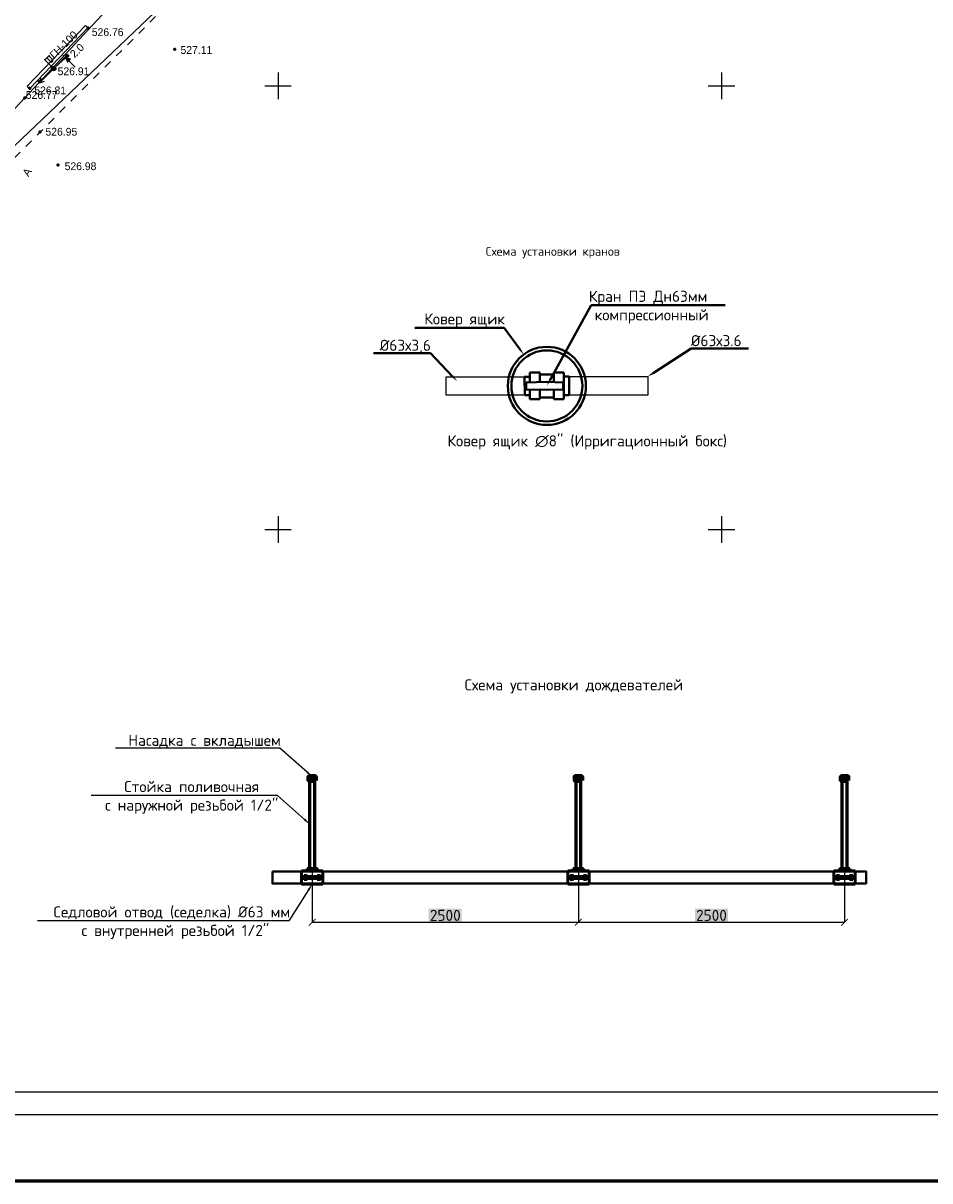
# Model space of a CAD drawing. Header units: millimetres. Extents: x -76021 to 1074922, y 19208 to 400534.
# Tile 81 of 109: x 280358 to 382554, y 19208 to 149602. Entities that reach past the tile are written whole.
import ezdxf
from ezdxf import colors
from ezdxf.entities.mleader import LeaderData, LeaderLine
from ezdxf.math import Vec2, Vec3

# ---------------------------------------------------------------- set-up
doc = ezdxf.new("R2010")
doc.units = ezdxf.units.MM
doc.linetypes.add('Д_ТРОТ_ТРУБА', pattern=[3, 1.5, -1.5])
doc.linetypes.add('ДОРОГИ_СТРОЯЩ', pattern=[9, 8, -1])
doc.layers.get('Defpoints').update_dxf_attribs({"color": 4, "lineweight": 30})
for name, color, linetype in [('(001) Сетка', 92, 'Continuous'), ('(004) Точки рельефа', 7, 'Continuous'), ('(004a) Точки рельефа (отк.)', 7, 'Continuous'), ('(013) Газ', 30, 'ИК_Газопровод -------г--------'), ('(022) Возд. Линии', 7, 'Continuous'), ('(025) Дорога', 7, 'Continuous'), ('(040) Ограда', 7, 'Continuous')]:
    doc.layers.add(name, color=color, linetype=linetype)
doc.styles.add('BM-431', font='txt')
doc.styles.add('D-431', font='txt')
doc.styles.add('GOST', font='isocpeur.ttf')
doc.styles.get("Standard").update_dxf_attribs({"font": 'arial.ttf'})
doc.linetypes.add('GAZ_VOZDUSH', pattern='A,1,-2,["~",Standard,S=3,R=0,X=-1.5,Y=-1.5],-1,10', length=14)
doc.linetypes.add('ИК_Газопровод -------г--------', pattern='A,9,-0.6,["Г",Standard,S=1.2,R=0,X=0,Y=-0.6],-1.2', length=10.8)
doc.linetypes.add('ОГРАДА_БЕТ', pattern='A,4,["|",Standard,S=0.8,R=0,X=0,Y=-0.8],4', length=8)
doc.dimstyles.new('500 К', dxfattribs={"dimscale": 5, "dimtxt": 250, "dimasz": 150, "dimexe": 1.25, "dimexo": 30, "dimgap": 30, "dimtad": 1, "dimdec": 1, "dimlfac": 0.001, "dimzin": 4, "dimdsep": 46, "dimtxsty": 'GOST', "dimblk": 'ARCHTICK', "dimcen": 2.5, "dimclrd": 256, "dimclre": 256, "dimclrt": 256, "dimadec": 1, "dimazin": 0, "dimtfac": 1, "dimtdec": 1, "dimtmove": 1, "dimatfit": 3, "dimfxl": 1, "dimtfill": 2, "dimtfillclr": 120, "dimlwd": -1, "dimarcsym": 0})

# ---------------------------------------------------------------- blocks, each defined once
blk = doc.blocks.new('Setka')
at = {"layer": '(001) Сетка'}
for p, q in [((0, 1.5), (0, -1.5)), ((-1.5, 0), (1.5, 0))]:
    blk.add_line(p, q, dxfattribs=at)
blk = doc.blocks.new('s3-flat-15')
at = {"layer": '(022) Возд. Линии'}
h = blk.add_hatch(dxfattribs=at)
h.set_pattern_fill('ACET-2D-ANSI31', color=256, scale=0.01, angle=42.107, style=0)
h.set_pattern_definition([(87.10704536, (-32324.896473, -79652.092726), (-0.031709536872, 0.001602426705), [])])
edge = h.paths.add_edge_path()
edge.add_arc((1.41, 1.27), 0.1, 0, 360)
blk.add_lwpolyline([(0, 0), (1.48, 1.34)], dxfattribs=at)
blk.add_circle((1.41, 1.27), 0.1, dxfattribs=at)
blk = doc.blocks.new('s4-flat-15')
at = {"layer": '(022) Возд. Линии'}
h = blk.add_hatch(dxfattribs=at)
h.set_pattern_fill('ACET-2D-ANSI31', color=256, scale=0.01, angle=222.107, style=0)
h.set_pattern_definition([(267.10704536, (-32324.526527, -79651.75837), (0.031709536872, -0.001602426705), [])])
edge = h.paths.add_edge_path()
edge.add_arc((-1.41, -1.27), 0.1, 0, 360)
blk.add_lwpolyline([(0, 0), (-1.48, -1.34)], dxfattribs=at)
blk.add_circle((-1.41, -1.27), 0.1, dxfattribs=at)
blk = doc.blocks.new('prov-s-flat-11')
at = {"layer": '(022) Возд. Линии'}
for name, p in [('s3-flat-15', (0.18, 0.17)), ('s4-flat-15', (-0.19, -0.17))]:
    blk.add_blockref(name, p, dxfattribs=at)
blk = doc.blocks.new('S2-flat-10')
at = {"layer": '(022) Возд. Линии'}
for p, q in [((0, 0), (1.4, 1.43)), ((1.4, 1.43), (0.87, 1.25)), ((1.4, 1.43), (1.23, 0.9))]:
    blk.add_line(p, q, dxfattribs=at)
blk = doc.blocks.new('S1-flat-10')
at = {"layer": '(022) Возд. Линии'}
for p, q in [((0, 0), (-1.4, -1.43)), ((-1.4, -1.43), (-1.23, -0.9)), ((-1.4, -1.43), (-0.87, -1.25))]:
    blk.add_line(p, q, dxfattribs=at)
blk = doc.blocks.new('f-flat-9')
at = {"layer": '(022) Возд. Линии'}
for points in [[(-1, 0.98), (-0.47, 1.52)], [(-0.18, 0.18), (-1.07, 1.05)]]:
    blk.add_lwpolyline(points, dxfattribs=at)
blk.add_lwpolyline([(-0.12, 0.8), (-0.12, 0.8, 0.414214), (-0.13, 1.03), (-0.54, 1.44), (-0.77, 1.21), (-0.35, 0.8, 0.414214)], format="xyb", close=True, dxfattribs=at)
blk.add_circle((0, 0), 0.25, dxfattribs=at)
blk = doc.blocks.new('wef-flat-6')
at = {"layer": '(025) Дорога', "linetype": 'Д_ТРОТ_ТРУБА'}
blk.add_hatch(color=0, dxfattribs=at).paths.add_polyline_path([(-1754815.99, -1398303.21), (-1754815.63, -1398302.86), (-1754816.16, -1398302.68)])
at = {"layer": '(022) Возд. Линии', "color": 0}
for points in [[(-1754816.16, -1398302.68), (-1754815.99, -1398303.21)], [(-1754815.11, -1398303.75), (-1754815.81, -1398303.04)]]:
    blk.add_lwpolyline(points, dxfattribs=at)
at = {"layer": '(025) Дорога', "color": 0, "linetype": 'Д_ТРОТ_ТРУБА'}
blk.add_lwpolyline([(-1754815.99, -1398303.21), (-1754815.63, -1398302.86), (-1754816.16, -1398302.68), (-1754815.99, -1398303.21)], close=True, dxfattribs=at)
blk.add_lwpolyline([(-1754815.99, -1398303.21), (-1754815.63, -1398302.86)], dxfattribs=at)
blk = doc.blocks.new('A$C05d28b1e')
at = {"layer": '(004) Точки рельефа', "color": 7, "linetype": 'ByBlock', "lineweight": -2}
for p in [(12914, -55667), (22677, -58069), (9047, -60243), (6362, -62481), (7525, -67385), (9544, -71105)]:
    blk.add_point(p, dxfattribs=at)
at = {"layer": '(004a) Точки рельефа (отк.)', "color": 7, "linetype": 'ByBlock', "lineweight": -2}
blk.add_point((5788, -63569), dxfattribs=at)
at = {"layer": '(013) Газ', "linetype": 'GAZ_VOZDUSH', "ltscale": 600, "flags": 128}
blk.add_lwpolyline([(139039, 153682), (138885, 152734), (135454, 145357), (130316, 142546), (115842, 109039), (104824, 79051), (99727, 68744), (82201, 34139), (52809, 3628), (56082, -3749), (32593, -24350), (33828, -29046), (31852, -35564), (-6995, -77251), (-10648, -79274), (-22017, -90450), (-29954, -94459), (-74554, -132816), (-76953, -135094)], dxfattribs=at)
at = {"layer": '(025) Дорога', "linetype": 'Д_ТРОТ_ТРУБА', "ltscale": 600, "flags": 128}
blk.add_lwpolyline([(150815, 142076), (135921, 113311), (125552, 93370), (117383, 77821), (104208, 56333), (99627, 49152), (88708, 25275), (72217, 300), (60109, -13961), (40976, -33812), (21855, -53057), (7525, -67385), (-21145, -96032), (-41237, -115998), (-56020, -131074), (-73097, -148290), (-76079, -151266)], dxfattribs=at)
at = {"layer": '(040) Ограда', "linetype": 'ОГРАДА_БЕТ', "ltscale": 600, "flags": 128}
blk.add_lwpolyline([(6074, -62204), (12626, -55390)], dxfattribs=at)
at = {"layer": '(040) Ограда', "ltscale": 600}
for points in [[(6362, -62481), (12914, -55667)], [(12626, -55390), (12914, -55667)], [(6074, -62204), (6362, -62481)]]:
    blk.add_lwpolyline(points, dxfattribs=at)
at = {"layer": '(001) Сетка', "xscale": 1000, "yscale": 1000, "zscale": 1000}
for p in [(34335, -62169), (84335, -62169), (34335, -112169), (84335, -112169)]:
    blk.add_blockref('Setka', p, dxfattribs=at)
at = {"layer": '(022) Возд. Линии', "xscale": 1000, "yscale": 1000, "zscale": 1000}
for name, p in [('S2-flat-10', (9220, -60067)), ('prov-s-flat-11', (9047, -60243)), ('f-flat-9', (9047, -60243)), ('wef-flat-6', (1754826587, 1398243683)), ('S1-flat-10', (8871, -60423))]:
    blk.add_blockref(name, p, dxfattribs=at)
at = {"layer": '(004) Точки рельефа', "linetype": 'ByBlock', "char_height": 875, "attachment_point": 4, "style": 'D-431'}
for s, insert in [('526.76', (13347, -56143)), ('527.11', (23349, -58152)), ('526.91', (9498, -60554)), ('526.81', (6867, -62702)), ('526.95', (8126, -67358)), ('526.98', (10286, -71246))]:
    blk.add_mtext(s, dxfattribs=dict(at, insert=insert))
at = {"layer": '(004a) Точки рельефа (отк.)', "linetype": 'ByBlock', "insert": (5913, -63219), "char_height": 875, "attachment_point": 4, "style": 'D-431'}
blk.add_mtext('526.77', dxfattribs=at)
at = {"layer": '(013) Газ', "color": 0, "linetype": 'Continuous', "style": 'BM-431'}
for s, p in [('ГН-100', (9109, -59212)), ('2.0', (11409, -59089))]:
    blk.add_text(s, height=875, rotation=44.50884, dxfattribs=at).set_placement(p)
at = {"layer": '(025) Дорога', "linetype": 'ДОРОГИ_СТРОЯЩ', "style": 'BM-431'}
blk.add_text('A', height=875, rotation=57.47377, dxfattribs=at).set_placement((6214, -72465))
blk = doc.blocks.new('Седло 100х40')
at = {"lineweight": 50}
for p, q in [((-29, 0), (-29, -18)), ((29, 0), (29, -18)), ((-60, -23), (-60, -85)), ((-60, -23), (-34, -23)), ((34, -23), (60, -23)), ((60, -85), (60, -23)), ((-60, -85), (60, -85)), ((-60, -147), (-60, -85)), ((-55, -75), (55, -75)), ((-55, -95), (-55, -75)), ((-55, -95), (55, -95)), ((-28, -67), (-46, -67)), ((-46, -67), (-46, -75)), ((-46, -103), (-46, -95)), ((-28, -103), (-46, -103)), ((-41, -75), (-41, -67)), ((-41, -95), (-41, -103)), ((-33, -75), (-33, -67)), ((-33, -95), (-33, -103)), ((-28, -67), (-28, -75)), ((-28, -103), (-28, -95)), ((46, -67), (28, -67)), ((28, -67), (28, -75)), ((28, -103), (28, -95)), ((46, -103), (28, -103)), ((33, -75), (33, -67)), ((33, -95), (33, -103)), ((41, -75), (41, -67)), ((41, -95), (41, -103)), ((46, -67), (46, -75)), ((46, -103), (46, -95)), ((55, -95), (55, -75)), ((60, -85), (60, -147)), ((60, -147), (-60, -147))]:
    blk.add_line(p, q, dxfattribs=at)
blk.add_lwpolyline([(29, 0), (-29, 0)], dxfattribs=at)
for centre, radius, start, end in [((-34, -18), 5, 270, 0), ((0, 49.9), 77.6, 246.8985, 293.1015), ((34, -18), 5, 180, 270)]:
    blk.add_arc(centre, radius, start, end, dxfattribs=at)
blk = doc.blocks.new('_ArchTick')
at = {"color": 0, "linetype": 'ByBlock', "const_width": 0.15}
blk.add_lwpolyline([(-0.5, -0.5), (0.5, 0.5)], dxfattribs=at)
blk = doc.blocks.new('*D336')
at = {"lineweight": -2, "ltscale": 1250, "transparency": 16777216}
for p, q in [((312939, 54244), (312939, 48330)), ((342939, 54244), (342939, 48330))]:
    blk.add_line(p, q, dxfattribs=at)
at = {"linetype": 'Continuous', "ltscale": 1250, "transparency": 16777216}
blk.add_line((312939, 48336), (342939, 48336), dxfattribs=at)
at = {"layer": 'Defpoints', "color": 0, "lineweight": 70, "ltscale": 1250, "transparency": 16777216}
for p in [(312939, 54394), (342939, 54394), (342939, 48336)]:
    blk.add_point(p, dxfattribs=at)
at = {"ltscale": 1250, "transparency": 16777216, "xscale": 750, "yscale": 750, "zscale": 750, "rotation": 180}
blk.add_blockref('_ArchTick', (312939, 48336), dxfattribs=at)
at = {"ltscale": 1250, "transparency": 16777216, "xscale": 750, "yscale": 750, "zscale": 750}
blk.add_blockref('_ArchTick', (342939, 48336), dxfattribs=at)
at = {"ltscale": 1250, "transparency": 16777216, "insert": (327939, 49111), "char_height": 1250, "attachment_point": 5, "style": 'GOST', "bg_fill": 1, "box_fill_scale": 1.1, "bg_fill_color": 120, "bg_fill_transparency": 0}
blk.add_mtext('2500', dxfattribs=at)
blk = doc.blocks.new('*D335')
at = {"lineweight": -2, "ltscale": 1250, "transparency": 16777216}
for p, q in [((342939, 54244), (342939, 48330)), ((372939, 54244), (372939, 48330))]:
    blk.add_line(p, q, dxfattribs=at)
at = {"linetype": 'Continuous', "ltscale": 1250, "transparency": 16777216}
blk.add_line((342939, 48336), (372939, 48336), dxfattribs=at)
at = {"layer": 'Defpoints', "color": 0, "lineweight": 70, "ltscale": 1250, "transparency": 16777216}
for p in [(342939, 54394), (372939, 54394), (372939, 48336)]:
    blk.add_point(p, dxfattribs=at)
at = {"ltscale": 1250, "transparency": 16777216, "xscale": 750, "yscale": 750, "zscale": 750, "rotation": 180}
blk.add_blockref('_ArchTick', (342939, 48336), dxfattribs=at)
at = {"ltscale": 1250, "transparency": 16777216, "xscale": 750, "yscale": 750, "zscale": 750}
blk.add_blockref('_ArchTick', (372939, 48336), dxfattribs=at)
at = {"ltscale": 1250, "transparency": 16777216, "insert": (357939, 49111), "char_height": 1250, "attachment_point": 5, "style": 'GOST', "bg_fill": 1, "box_fill_scale": 1.1, "bg_fill_color": 120, "bg_fill_transparency": 0}
blk.add_mtext('2500', dxfattribs=at)
blk = doc.blocks.new('989')
at = {"color": 242, "lineweight": 40, "true_color": 0xcd2027}
for p, q in [((-3301, 1472), (-2701, 1473)), ((-3300, -608), (-3301, 1472)), ((-2700, 843), (-2701, 1933)), ((-2701, 1933), (-1601, 1933)), ((-1600, 872), (-1601, 1933)), ((-1601, 1733), (-1, 1734)), ((0, 867), (-1, 1934)), ((-1, 1934), (1099, 1934)), ((1100, -1066), (1099, 1934)), ((1099, 1474), (1699, 1474)), ((1700, -606), (1699, 1474)), ((-800, 893), (-3115, 832)), ((-3115, 32), (-3115, 832)), ((-3115, 32), (-800, -27)), ((-2700, -1067), (-2700, 22)), ((1021, 834), (-800, 893)), ((-800, -27), (1022, 34)), ((0, -1066), (0, 0)), ((1022, 34), (1021, 834)), ((-3300, -608), (-2700, -607)), ((-2700, -1067), (-1600, -1067)), ((-1600, -1067), (-1600, -6)), ((-1600, -867), (0, -866)), ((0, -1066), (1100, -1066)), ((1100, -606), (1700, -606))]:
    blk.add_line(p, q, dxfattribs=at)
at = {"color": 5, "ltscale": 650}
for points in [[(-12166, 1472), (-3300, 1472), (-3300, -608), (-12166, -608)], [(1699, 1474), (10566, 1474), (10566, -606), (1699, -606)]]:
    blk.add_lwpolyline(points, close=True, dxfattribs=at)
at = {"lineweight": 40, "ltscale": 650}
for radius in [4400, 4000]:
    blk.add_circle((-801, 433), radius, dxfattribs=at)
at = {"color": 0, "linetype": 'ByBlock', "lineweight": 30, "style": 'GOST'}
blk.add_text('Схема установки кранов', height=1000, dxfattribs=at).set_placement((-7686, 15087))
at = {"insert": (-11997, -5133), "char_height": 1250, "width": 37901.63, "attachment_point": 1, "style": 'GOST'}
blk.add_mtext('Ковер ящик ∅8" (Ирригационный бокс)', dxfattribs=at)
at = {"ltscale": 0.6}
ml = blk.add_multileader_mtext('Standard', dxfattribs=at)
ml.set_content('Кран ПЭ Дн63мм\\P компрессионный', color=256, style='GOST')
ml.set_leader_properties()
ml.build(insert=Vec2(0, 0))
ml.multileader.update_dxf_attribs({"text_left_attachment_type": 6, "text_right_attachment_type": 6, "dogleg_length": 0.001, "arrow_head_size": 750, "scale": 500})
ctx = ml.context
ctx.base_point, ctx.scale, ctx.char_height, ctx.arrow_head_size, ctx.landing_gap_size, ctx.plane_origin = Vec3(4176, 9522), 500, 1250, 750, 0, Vec3(-800, 893)
ctx.left_attachment, ctx.right_attachment, ctx.text_align_type = 6, 6, 1
notes = []
notes.append((ctx, [(0, (1, 1, 0), (4176, 9522), (1, 0), 0.5, [(0, [(-800, 461)], 0, [])])]))
ctx.mtext.insert, ctx.mtext.alignment, ctx.mtext.flow_direction = Vec3(10614, 11147), 2, 5
ml = blk.add_multileader_mtext('Standard', dxfattribs=at)
ml.set_content('{\\C256;Ковер ящик}', color=256, style='GOST')
ml.set_leader_properties()
ml.build(insert=Vec2(0, 0))
ml.multileader.update_dxf_attribs({"text_left_attachment_type": 6, "text_right_attachment_type": 6, "dogleg_length": 0.001, "arrow_head_size": 750, "scale": 500})
ctx = ml.context
ctx.base_point, ctx.scale, ctx.char_height, ctx.arrow_head_size, ctx.landing_gap_size, ctx.plane_origin = Vec3(-14505, 6981), 500, 1250, 750, 0, Vec3(-801, 4833)
ctx.left_attachment, ctx.right_attachment, ctx.text_align_type = 6, 6, 1
notes.append((ctx, [(0, (1, 1, 0), (-5630, 6981), (-1, 0), 0.5, [(0, [(-3410, 3976)], 0, [])])]))
ctx.mtext.insert, ctx.mtext.alignment, ctx.mtext.flow_direction = Vec3(-10068, 8606), 2, 5
ml = blk.add_multileader_mtext('Standard', dxfattribs=at)
ml.set_content('%%C63х3,6', color=256, style='GOST')
ml.set_leader_properties()
ml.build(insert=Vec2(0, 0))
ml.multileader.update_dxf_attribs({"text_left_attachment_type": 6, "text_right_attachment_type": 6, "dogleg_length": 0.001, "arrow_head_size": 750, "scale": 500})
ctx = ml.context
ctx.base_point, ctx.scale, ctx.char_height, ctx.arrow_head_size, ctx.landing_gap_size, ctx.plane_origin = Vec3(-19597, 4132), 500, 1250, 750, 0, Vec3(-10905, 952)
ctx.left_attachment, ctx.right_attachment, ctx.text_align_type = 6, 6, 1
notes.append((ctx, [(1, (1, 1, 0), (-13909, 4132), (-1, 0), 0.5, [(0, [(-10905, 952)], 0, [])])]))
ctx.mtext.insert, ctx.mtext.alignment, ctx.mtext.flow_direction = Vec3(-16753, 5632), 2, 5
ml = blk.add_multileader_mtext('Standard', dxfattribs=at)
ml.set_content('%%C63х3.6', color=256, style='GOST')
ml.set_leader_properties()
ml.build(insert=Vec2(0, 0))
ml.multileader.update_dxf_attribs({"text_left_attachment_type": 6, "text_right_attachment_type": 6, "dogleg_length": 0.001, "arrow_head_size": 750, "scale": 500})
ctx = ml.context
ctx.base_point, ctx.scale, ctx.char_height, ctx.arrow_head_size, ctx.landing_gap_size, ctx.plane_origin = Vec3(15478, 4654), 500, 1250, 750, 0, Vec3(10566, 1474)
ctx.left_attachment, ctx.right_attachment, ctx.text_align_type = 6, 6, 1
notes.append((ctx, [(0, (1, 1, 0), (15477, 4654), (1, 0), 0.5, [(0, [(10566, 1474)], 0, [])])]))
ctx.mtext.insert, ctx.mtext.alignment, ctx.mtext.flow_direction = Vec3(18290, 6154), 2, 5
for ctx, leaders in notes:
    for number, flags, end, landing, length, lines in leaders:
        leader = LeaderData()
        leader.index, (leader.has_last_leader_line, leader.has_dogleg_vector, leader.attachment_direction) = number, flags
        leader.last_leader_point, leader.dogleg_vector, leader.dogleg_length = Vec3(end), Vec3(landing), length
        for number, points, colour, breaks in lines:
            line = LeaderLine()
            line.index, line.vertices, line.color, line.breaks = number, Vec3.list(points), colors.encode_raw_color(colour), breaks
            leader.lines.append(line)
        ctx.leaders.append(leader)

msp = doc.modelspace()

# ---------------------------------------------------------------- block references
at = {"color": 5, "lineweight": 50}
msp.add_blockref('A$C05d28b1e', (274748.019, 204725.492), dxfattribs=at)

# ---------------------------------------------------------------- next in the draw order: linework, layer by layer
at = {"color": 3, "lineweight": 60, "ltscale": 1250}
msp.add_lwpolyline([(-76021.28, 19208.49), (1074921.53, 19208.49), (1074921.53, 337864.85), (-76021.28, 337864.85)], close=True, dxfattribs=at)
msp.add_lwpolyline([(60523.32, 26693.165), (481023.32, 26693.165), (481023.32, 323693.165), (60523.32, 323693.165)], close=True)
for points in [[(478523.32, 29193.165), (70523.32, 29193.165), (70523.32, 321193.165), (478523.32, 321193.165), (478523.32, 29193.165)], [(187990.696, 48838.79), (327482.856, 181591.948)]]:
    msp.add_lwpolyline(points)
at = {"lineweight": 106, "ltscale": 1250}
for points in [[(313309.449, 64313.928), (312569.449, 64313.928), (312569.449, 64733.928), (313309.449, 64733.928)], [(343309.449, 64313.928), (342569.449, 64313.928), (342569.449, 64733.928), (343309.449, 64733.928)], [(373309.449, 64313.928), (372569.449, 64313.928), (372569.449, 64733.928), (373309.449, 64733.928)]]:
    msp.add_lwpolyline(points, close=True, dxfattribs=at)
at = {"color": 116, "lineweight": 60, "ltscale": 1250, "true_color": 0x136734}
for points in [[(312649.449, 54393.928), (313229.449, 54393.928), (313229.449, 64393.928), (312649.449, 64393.928)], [(342649.449, 54393.928), (343229.449, 54393.928), (343229.449, 64393.928), (342649.449, 64393.928)], [(372649.449, 54393.928), (373229.449, 54393.928), (373229.449, 64393.928), (372649.449, 64393.928)]]:
    msp.add_lwpolyline(points, close=True, dxfattribs=at)
at = {"color": 5, "lineweight": 40}
msp.add_lwpolyline([(308457.435, 54057.928), (375365.086, 54057.928), (375365.086, 52689.928), (308457.435, 52689.928)], close=True, dxfattribs=at)

# ---------------------------------------------------------------- next in the draw order: block references
at = {"lineweight": 40}
msp.add_blockref('989', (340185.185, 108311.702), dxfattribs=at)
at = {"xscale": -20, "yscale": 12, "zscale": 20}
for p in [(312939.449, 54393.928), (342939.449, 54393.928), (372939.449, 54393.928)]:
    msp.add_blockref('Седло 100х40', p, dxfattribs=at)

# ---------------------------------------------------------------- next in the draw order: texts
at = {"ltscale": 1000, "insert": (342427.046, 74907.239), "char_height": 1250, "width": 35000, "attachment_point": 5, "style": 'GOST'}
msp.add_mtext('\\pt1.36360E+007;Схема установки дождевателей', dxfattribs=at)
at = {"ltscale": 100, "insert": (40143.619, 54173.209), "char_height": 250, "width": 18024.07094, "attachment_point": 1, "line_spacing_factor": 1.5, "style": 'GOST'}
msp.add_mtext('Исходные данные:\\P\\pi1250;-^Iсейсмичность - 8 баллов\\P-^Iпросадочность -  I типа\\P\\pi0;^I -     глубина сезонного промерзания грунта 0,70 м\\P^IПроект разработан на основании генплана. Проектом предусмотрено устройство сетей поливочного водопровода зеленых зон (газонов).  Источником водоснабжения служит водопроводная скважина,с накопительным резервуаром объемом 35 м3. Трубопроводы системы полива выполняются из полиэтиленовых труб (ПНД) SDR 17.6 (17).  \\P^IДождевание осуществляется при помощи статических дождевателей с сектором полива 360° имеющих сопло с радиусом полива 1,5 м. ^IШаг установки - 2,5 м\\P^IРасход воды принят 3,5 л/м2 озеленения. Площадь озеленения - 9684 м2.\\P^IПроектом принято два диаметра трубопровода 90х5.2 мм и 63х3.6 мм Производительность насоса 25 м3/час, при этом скорость в магистрали (90 мм) составит 1,39 м/сек. Линейные потери на самом длинном участке  составят 10,5 м.  Для одновременной работы принято два направления. При  расходе 15 м3/час  скорость в трубе 63 мм составит 1,7 м. Потери составят 10 м.  Итого 10+10,5=20,5 м + Местные потери 2,5 м Всего23 м. Напор насоса принят 35 м. Свободный напор у конечного дождевателя составит 12 м.\\P^IДля рационального использования воды поливочный водопровод разделен на поливочные секторы, каждый сектор имеет свой запорный вентиль, установленных в приямках. \\P^IГлубина прокладки магистралей поливочного водопровода -0,7 м, распределительных сетей - 0,3 м\\P^IПодача воды  и достижение нормативного давления в сетях поливочного водопровода обеспечивается консольным насосом, установленным в водопроводном колодце рядом с резервуаром. Вода из скважины подаётся в резервуар далее насосом вода подаётся в поливочную сеть\\P^IТакже в каждом водопроводном колодце устанавливается водомерный узел.\\P^IМеста пересечений трубопроводов с тротуарными дорожками (дорогой) прокладываются в футлярах из стальных труб.\\P^IПеред зимним периодом в  систему  полива  подключается  воздушный  компрессор,  с  помощью которого  в  трубы  подается  воздух  под  давлением, воздух  вытесняет  воду, оставляя трубы сухими.', dxfattribs=at)

# ---------------------------------------------------------------- next in the draw order: dimensions: what is measured, and where the dimension line sits
at = {"ltscale": 1250}
for base, p1, p2, picture, middle in [((342939.449, 48336.383), (312939.449, 54393.928), (342939.449, 54393.928), '*D336', (327939.449, 49111.383)), ((372939.449, 48336.383), (342939.449, 54393.928), (372939.449, 54393.928), '*D335', (357939.449, 49111.383))]:
    dim = msp.add_linear_dim(base=base, p1=p1, p2=p2, text='2500', dimstyle='500 К', override={"dimclrd": 256, "dimclrt": 256}, dxfattribs=at)
    dim.commit()
    dim.dimension.update_dxf_attribs({"geometry": picture, "text_midpoint": middle})

# ---------------------------------------------------------------- next in the draw order: leaders
ml = msp.add_multileader_mtext('Standard', dxfattribs=at)
ml.set_content('Насадка с вкладышем', color=256, style='GOST')
ml.set_leader_properties()
ml.build(insert=Vec2(0, 0))
ml.multileader.update_dxf_attribs({"text_left_attachment_type": 6, "text_right_attachment_type": 6, "dogleg_length": 0.001, "arrow_head_size": 750, "scale": 500})
ctx = ml.context
ctx.base_point, ctx.scale, ctx.char_height, ctx.arrow_head_size, ctx.landing_gap_size, ctx.plane_origin = Vec3(292303.016, 67952.122), 500, 1250, 750, 0, Vec3(311423.54, 59195.708)
ctx.left_attachment, ctx.right_attachment, ctx.text_align_type = 6, 6, 1
notes = []
notes.append((ctx, [(0, (1, 1, 0), (309303.516, 67952.122), (-1, 0), 0.5, [(0, [(312939.449, 64733.928)], 0, [])])]))
ctx.mtext.insert, ctx.mtext.alignment, ctx.mtext.flow_direction = Vec3(300803.016, 69452.122), 2, 5
ml = msp.add_multileader_mtext('Standard', dxfattribs=at)
ml.set_content('Стойка поливочная\\Pс наружной резьбой 1/2"', color=256, style='GOST')
ml.set_leader_properties()
ml.build(insert=Vec2(0, 0))
ml.multileader.update_dxf_attribs({"text_left_attachment_type": 6, "text_right_attachment_type": 6, "dogleg_length": 0.001, "arrow_head_size": 750, "scale": 500})
ctx = ml.context
ctx.base_point, ctx.scale, ctx.char_height, ctx.arrow_head_size, ctx.landing_gap_size, ctx.plane_origin = Vec3(289700.516, 62612.122), 500, 1250, 750, 0, Vec3(311133.54, 53855.708)
ctx.left_attachment, ctx.right_attachment, ctx.text_align_type = 6, 6, 1
notes.append((ctx, [(0, (1, 1, 0), (309013.516, 62612.122), (-1, 0), 0.5, [(0, [(312649.449, 59393.928)], 0, [])])]))
ctx.mtext.insert, ctx.mtext.alignment, ctx.mtext.flow_direction = Vec3(299356.766, 64237.122), 2, 5
ml = msp.add_multileader_mtext('Standard', dxfattribs=at)
ml.set_content('Седловой отвод (седелка) %%C63 мм\\P с внутренней резьбой 1/2"', color=256, style='GOST')
ml.set_leader_properties()
ml.build(insert=Vec2(0, 0))
ml.multileader.update_dxf_attribs({"text_left_attachment_type": 6, "text_right_attachment_type": 6, "dogleg_length": 0.001, "arrow_head_size": 750, "scale": 500})
ctx = ml.context
ctx.base_point, ctx.scale, ctx.char_height, ctx.arrow_head_size, ctx.landing_gap_size, ctx.plane_origin = Vec3(283932.13, 48494.833), 500, 1250, 750, 0, Vec3(311423.54, 47091.708)
ctx.left_attachment, ctx.right_attachment, ctx.text_align_type = 6, 6, 1
notes.append((ctx, [(0, (1, 1, 0), (310307.63, 48494.833), (-1, 0), 0.5, [(0, [(312939.449, 52629.928)], 0, [])])]))
ctx.mtext.insert, ctx.mtext.alignment, ctx.mtext.flow_direction = Vec3(297119.63, 50119.833), 2, 5
for ctx, leaders in notes:
    for number, flags, end, landing, length, lines in leaders:
        leader = LeaderData()
        leader.index, (leader.has_last_leader_line, leader.has_dogleg_vector, leader.attachment_direction) = number, flags
        leader.last_leader_point, leader.dogleg_vector, leader.dogleg_length = Vec3(end), Vec3(landing), length
        for number, points, colour, breaks in lines:
            line = LeaderLine()
            line.index, line.vertices, line.color, line.breaks = number, Vec3.list(points), colors.encode_raw_color(colour), breaks
            leader.lines.append(line)
        ctx.leaders.append(leader)

doc.saveas('drawing.dxf')
